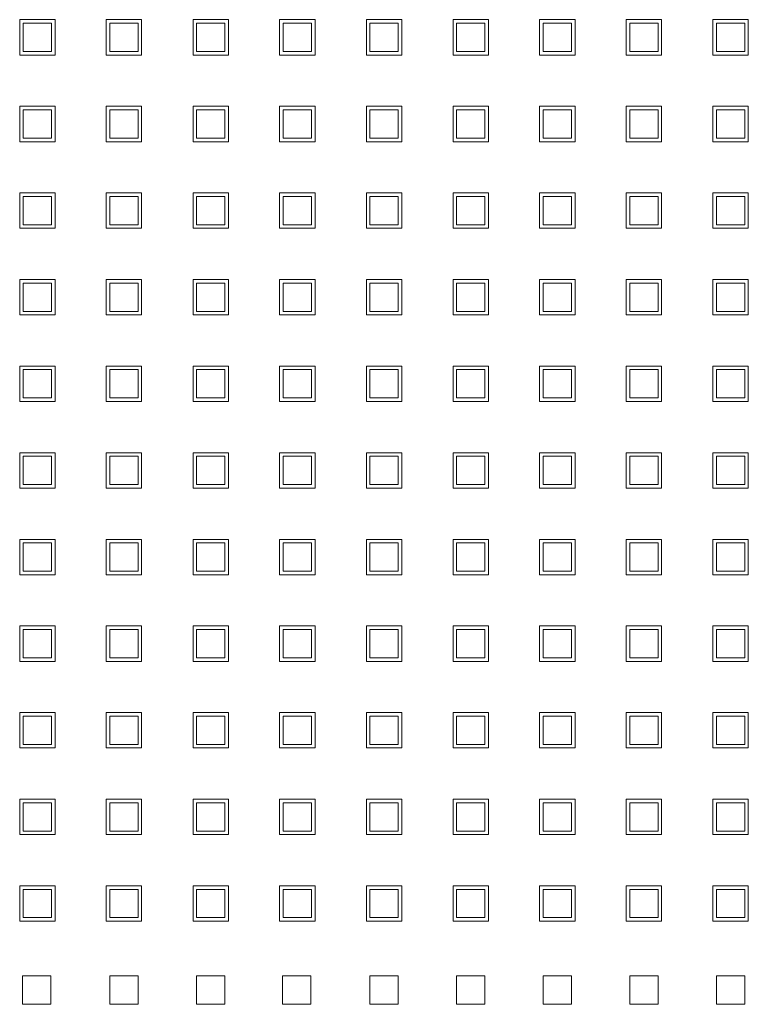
# Model space of a CAD drawing. Header units: millimetres. Extents: x -5941 to 19721, y -9230 to 6433.
# Tile 118 of 204: x 5866 to 5877, y -3440 to -3427. Entities that reach past the tile are written whole.
import ezdxf

# ---------------------------------------------------------------- set-up
doc = ezdxf.new("R2010")
doc.units = ezdxf.units.MM
doc.layers.add('GL-urzadzenia', color=6, linetype='Continuous', lineweight=20)

# ---------------------------------------------------------------- blocks, each defined once
blk = doc.blocks.new('RSen_55_ME_FB_SOg - fxza50a2veb - fully flat decoration panel - SH_daikin_tbq - standard-4997338-bottom')
at = {"lineweight": 18}
for p, q in [((-26.91, -39.24), (-26.91, -34.24)), ((-26.91, -34.24), (-21.91, -34.24)), ((-22.41, -34.74), (-26.41, -34.74)), ((-26.41, -34.74), (-26.41, -38.74)), ((-22.41, -38.74), (-22.41, -34.74)), ((-21.91, -34.24), (-21.91, -39.24)), ((-14.71, -39.24), (-14.71, -34.24)), ((-14.71, -34.24), (-9.71, -34.24)), ((-10.18, -34.74), (-14.18, -34.74)), ((-14.18, -34.74), (-14.18, -38.74)), ((-10.18, -38.74), (-10.18, -34.74)), ((-9.71, -34.24), (-9.71, -39.24)), ((-2.45, -34.24), (2.55, -34.24)), ((-2.45, -39.24), (-2.45, -34.24)), ((2.05, -34.74), (-1.95, -34.74)), ((-1.95, -34.74), (-1.95, -38.74)), ((2.05, -38.74), (2.05, -34.74)), ((2.55, -34.24), (2.55, -39.24)), ((9.78, -34.24), (14.78, -34.24)), ((9.78, -39.24), (9.78, -34.24)), ((14.28, -34.74), (10.28, -34.74)), ((10.28, -34.74), (10.28, -38.74)), ((14.28, -38.74), (14.28, -34.74)), ((14.78, -34.24), (14.78, -39.24)), ((22.04, -34.24), (27.04, -34.24)), ((22.04, -39.24), (22.04, -34.24)), ((26.51, -34.74), (22.51, -34.74)), ((22.51, -34.74), (22.51, -38.74)), ((26.51, -38.74), (26.51, -34.74)), ((27.04, -34.24), (27.04, -39.24)), ((34.27, -34.24), (39.27, -34.24)), ((34.27, -39.24), (34.27, -34.24)), ((38.74, -34.74), (34.74, -34.74)), ((34.74, -34.74), (34.74, -38.74)), ((38.74, -38.74), (38.74, -34.74)), ((39.27, -34.24), (39.27, -39.24)), ((46.47, -39.24), (46.47, -34.24)), ((46.47, -34.24), (51.47, -34.24)), ((50.97, -34.74), (46.97, -34.74)), ((46.97, -34.74), (46.97, -38.74)), ((50.97, -38.74), (50.97, -34.74)), ((51.47, -34.24), (51.47, -39.24)), ((58.67, -39.24), (58.67, -34.24)), ((58.67, -34.24), (63.67, -34.24)), ((63.2, -34.74), (59.2, -34.74)), ((59.2, -34.74), (59.2, -38.74)), ((63.2, -38.74), (63.2, -34.74)), ((63.67, -34.24), (63.67, -39.24)), ((70.93, -34.24), (75.93, -34.24)), ((70.93, -39.24), (70.93, -34.24)), ((75.43, -34.74), (71.43, -34.74)), ((71.43, -34.74), (71.43, -38.74)), ((75.43, -38.74), (75.43, -34.74)), ((75.93, -34.24), (75.93, -39.24)), ((-26.41, -38.74), (-22.41, -38.74)), ((-14.18, -38.74), (-10.18, -38.74)), ((-1.95, -38.74), (2.05, -38.74)), ((10.28, -38.74), (14.28, -38.74)), ((22.51, -38.74), (26.51, -38.74)), ((34.74, -38.74), (38.74, -38.74)), ((46.97, -38.74), (50.97, -38.74)), ((59.2, -38.74), (63.2, -38.74)), ((71.43, -38.74), (75.43, -38.74)), ((-21.91, -39.24), (-26.91, -39.24)), ((-9.71, -39.24), (-14.71, -39.24)), ((2.55, -39.24), (-2.45, -39.24)), ((14.78, -39.24), (9.78, -39.24)), ((27.04, -39.24), (22.04, -39.24)), ((39.27, -39.24), (34.27, -39.24)), ((51.47, -39.24), (46.47, -39.24)), ((63.67, -39.24), (58.67, -39.24)), ((75.93, -39.24), (70.93, -39.24)), ((-26.91, -51.47), (-26.91, -46.47)), ((-26.91, -46.47), (-21.91, -46.47)), ((-22.41, -46.97), (-26.41, -46.97)), ((-26.41, -46.97), (-26.41, -50.97)), ((-22.41, -50.97), (-22.41, -46.97)), ((-21.91, -46.47), (-21.91, -51.47)), ((-14.71, -51.47), (-14.71, -46.47)), ((-14.71, -46.47), (-9.71, -46.47)), ((-10.18, -46.97), (-14.18, -46.97)), ((-14.18, -46.97), (-14.18, -50.97)), ((-10.18, -50.97), (-10.18, -46.97)), ((-9.71, -46.47), (-9.71, -51.47)), ((-2.45, -46.47), (2.55, -46.47)), ((-2.45, -51.47), (-2.45, -46.47)), ((2.05, -46.97), (-1.95, -46.97)), ((-1.95, -46.97), (-1.95, -50.97)), ((2.05, -50.97), (2.05, -46.97)), ((2.55, -46.47), (2.55, -51.47)), ((9.78, -46.47), (14.78, -46.47)), ((9.78, -51.47), (9.78, -46.47)), ((14.28, -46.97), (10.28, -46.97)), ((10.28, -46.97), (10.28, -50.97)), ((14.28, -50.97), (14.28, -46.97)), ((14.78, -46.47), (14.78, -51.47)), ((22.04, -46.47), (27.04, -46.47)), ((22.04, -51.47), (22.04, -46.47)), ((26.51, -46.97), (22.51, -46.97)), ((22.51, -46.97), (22.51, -50.97)), ((26.51, -50.97), (26.51, -46.97)), ((27.04, -46.47), (27.04, -51.47)), ((34.27, -46.47), (39.27, -46.47)), ((34.27, -51.47), (34.27, -46.47)), ((38.74, -46.97), (34.74, -46.97)), ((34.74, -46.97), (34.74, -50.97)), ((38.74, -50.97), (38.74, -46.97)), ((39.27, -46.47), (39.27, -51.47)), ((46.47, -51.47), (46.47, -46.47)), ((46.47, -46.47), (51.47, -46.47)), ((50.97, -46.97), (46.97, -46.97)), ((46.97, -46.97), (46.97, -50.97)), ((50.97, -50.97), (50.97, -46.97)), ((51.47, -46.47), (51.47, -51.47)), ((58.67, -51.47), (58.67, -46.47)), ((58.67, -46.47), (63.67, -46.47)), ((63.2, -46.97), (59.2, -46.97)), ((59.2, -46.97), (59.2, -50.97)), ((63.2, -50.97), (63.2, -46.97)), ((63.67, -46.47), (63.67, -51.47)), ((70.93, -46.47), (75.93, -46.47)), ((70.93, -51.47), (70.93, -46.47)), ((75.43, -46.97), (71.43, -46.97)), ((71.43, -46.97), (71.43, -50.97)), ((75.43, -50.97), (75.43, -46.97)), ((75.93, -46.47), (75.93, -51.47)), ((-26.41, -50.97), (-22.41, -50.97)), ((-14.18, -50.97), (-10.18, -50.97)), ((-1.95, -50.97), (2.05, -50.97)), ((10.28, -50.97), (14.28, -50.97)), ((22.51, -50.97), (26.51, -50.97)), ((34.74, -50.97), (38.74, -50.97)), ((46.97, -50.97), (50.97, -50.97)), ((59.2, -50.97), (63.2, -50.97)), ((71.43, -50.97), (75.43, -50.97)), ((-21.91, -51.47), (-26.91, -51.47)), ((-9.71, -51.47), (-14.71, -51.47)), ((2.55, -51.47), (-2.45, -51.47)), ((14.78, -51.47), (9.78, -51.47)), ((27.04, -51.47), (22.04, -51.47)), ((39.27, -51.47), (34.27, -51.47)), ((51.47, -51.47), (46.47, -51.47)), ((63.67, -51.47), (58.67, -51.47)), ((75.93, -51.47), (70.93, -51.47)), ((-26.91, -63.7), (-26.91, -58.7)), ((-26.91, -58.7), (-21.91, -58.7)), ((-22.41, -59.2), (-26.41, -59.2)), ((-26.41, -59.2), (-26.41, -63.2)), ((-22.41, -63.2), (-22.41, -59.2)), ((-21.91, -58.7), (-21.91, -63.7)), ((-14.71, -63.7), (-14.71, -58.7)), ((-14.71, -58.7), (-9.71, -58.7)), ((-10.18, -59.2), (-14.18, -59.2)), ((-14.18, -59.2), (-14.18, -63.2)), ((-10.18, -63.2), (-10.18, -59.2)), ((-9.71, -58.7), (-9.71, -63.7)), ((-2.45, -58.7), (2.55, -58.7)), ((-2.45, -63.7), (-2.45, -58.7)), ((2.05, -59.2), (-1.95, -59.2)), ((-1.95, -59.2), (-1.95, -63.2)), ((2.05, -63.2), (2.05, -59.2)), ((2.55, -58.7), (2.55, -63.7)), ((9.78, -58.7), (14.78, -58.7)), ((9.78, -63.7), (9.78, -58.7)), ((14.28, -59.2), (10.28, -59.2)), ((10.28, -59.2), (10.28, -63.2)), ((14.28, -63.2), (14.28, -59.2)), ((14.78, -58.7), (14.78, -63.7)), ((22.04, -58.7), (27.04, -58.7)), ((22.04, -63.7), (22.04, -58.7)), ((26.51, -59.2), (22.51, -59.2)), ((22.51, -59.2), (22.51, -63.2)), ((26.51, -63.2), (26.51, -59.2)), ((27.04, -58.7), (27.04, -63.7)), ((34.27, -58.7), (39.27, -58.7)), ((34.27, -63.7), (34.27, -58.7)), ((38.74, -59.2), (34.74, -59.2)), ((34.74, -59.2), (34.74, -63.2)), ((38.74, -63.2), (38.74, -59.2)), ((39.27, -58.7), (39.27, -63.7)), ((46.47, -63.7), (46.47, -58.7)), ((46.47, -58.7), (51.47, -58.7)), ((50.97, -59.2), (46.97, -59.2)), ((46.97, -59.2), (46.97, -63.2)), ((50.97, -63.2), (50.97, -59.2)), ((51.47, -58.7), (51.47, -63.7)), ((58.67, -63.7), (58.67, -58.7)), ((58.67, -58.7), (63.67, -58.7)), ((63.2, -59.2), (59.2, -59.2)), ((59.2, -59.2), (59.2, -63.2)), ((63.2, -63.2), (63.2, -59.2)), ((63.67, -58.7), (63.67, -63.7)), ((70.93, -58.7), (75.93, -58.7)), ((70.93, -63.7), (70.93, -58.7)), ((75.43, -59.2), (71.43, -59.2)), ((71.43, -59.2), (71.43, -63.2)), ((75.43, -63.2), (75.43, -59.2)), ((75.93, -58.7), (75.93, -63.7)), ((-21.91, -63.7), (-26.91, -63.7)), ((-26.41, -63.2), (-22.41, -63.2)), ((-9.71, -63.7), (-14.71, -63.7)), ((-14.18, -63.2), (-10.18, -63.2)), ((2.55, -63.7), (-2.45, -63.7)), ((-1.95, -63.2), (2.05, -63.2)), ((14.78, -63.7), (9.78, -63.7)), ((10.28, -63.2), (14.28, -63.2)), ((27.04, -63.7), (22.04, -63.7)), ((22.51, -63.2), (26.51, -63.2)), ((39.27, -63.7), (34.27, -63.7)), ((34.74, -63.2), (38.74, -63.2)), ((51.47, -63.7), (46.47, -63.7)), ((46.97, -63.2), (50.97, -63.2)), ((63.67, -63.7), (58.67, -63.7)), ((59.2, -63.2), (63.2, -63.2)), ((75.93, -63.7), (70.93, -63.7)), ((71.43, -63.2), (75.43, -63.2)), ((-26.91, -75.93), (-26.91, -70.93)), ((-26.91, -70.93), (-21.91, -70.93)), ((-22.41, -71.43), (-26.41, -71.43)), ((-26.41, -71.43), (-26.41, -75.43)), ((-22.41, -75.43), (-22.41, -71.43)), ((-21.91, -70.93), (-21.91, -75.93)), ((-14.71, -75.93), (-14.71, -70.93)), ((-14.71, -70.93), (-9.71, -70.93)), ((-10.18, -71.43), (-14.18, -71.43)), ((-14.18, -71.43), (-14.18, -75.43)), ((-10.18, -75.43), (-10.18, -71.43)), ((-9.71, -70.93), (-9.71, -75.93)), ((-2.45, -70.93), (2.55, -70.93)), ((-2.45, -75.93), (-2.45, -70.93)), ((2.05, -71.43), (-1.95, -71.43)), ((-1.95, -71.43), (-1.95, -75.43)), ((2.05, -75.43), (2.05, -71.43)), ((2.55, -70.93), (2.55, -75.93)), ((9.78, -70.93), (14.78, -70.93)), ((9.78, -75.93), (9.78, -70.93)), ((14.28, -71.43), (10.28, -71.43)), ((10.28, -71.43), (10.28, -75.43)), ((14.28, -75.43), (14.28, -71.43)), ((14.78, -70.93), (14.78, -75.93)), ((22.04, -70.93), (27.04, -70.93)), ((22.04, -75.93), (22.04, -70.93)), ((26.51, -71.43), (22.51, -71.43)), ((22.51, -71.43), (22.51, -75.43)), ((26.51, -75.43), (26.51, -71.43)), ((27.04, -70.93), (27.04, -75.93)), ((34.27, -70.93), (39.27, -70.93)), ((34.27, -75.93), (34.27, -70.93)), ((38.74, -71.43), (34.74, -71.43)), ((34.74, -71.43), (34.74, -75.43)), ((38.74, -75.43), (38.74, -71.43)), ((39.27, -70.93), (39.27, -75.93)), ((46.47, -75.93), (46.47, -70.93)), ((46.47, -70.93), (51.47, -70.93)), ((50.97, -71.43), (46.97, -71.43)), ((46.97, -71.43), (46.97, -75.43)), ((50.97, -75.43), (50.97, -71.43)), ((51.47, -70.93), (51.47, -75.93)), ((58.67, -75.93), (58.67, -70.93)), ((58.67, -70.93), (63.67, -70.93)), ((63.2, -71.43), (59.2, -71.43)), ((59.2, -71.43), (59.2, -75.43)), ((63.2, -75.43), (63.2, -71.43)), ((63.67, -70.93), (63.67, -75.93)), ((70.93, -70.93), (75.93, -70.93)), ((70.93, -75.93), (70.93, -70.93)), ((75.43, -71.43), (71.43, -71.43)), ((71.43, -71.43), (71.43, -75.43)), ((75.43, -75.43), (75.43, -71.43)), ((75.93, -70.93), (75.93, -75.93)), ((-21.91, -75.93), (-26.91, -75.93)), ((-26.41, -75.43), (-22.41, -75.43)), ((-9.71, -75.93), (-14.71, -75.93)), ((-14.18, -75.43), (-10.18, -75.43)), ((2.55, -75.93), (-2.45, -75.93)), ((-1.95, -75.43), (2.05, -75.43)), ((14.78, -75.93), (9.78, -75.93)), ((10.28, -75.43), (14.28, -75.43)), ((27.04, -75.93), (22.04, -75.93)), ((22.51, -75.43), (26.51, -75.43)), ((39.27, -75.93), (34.27, -75.93)), ((34.74, -75.43), (38.74, -75.43)), ((51.47, -75.93), (46.47, -75.93)), ((46.97, -75.43), (50.97, -75.43)), ((63.67, -75.93), (58.67, -75.93)), ((59.2, -75.43), (63.2, -75.43)), ((75.93, -75.93), (70.93, -75.93)), ((71.43, -75.43), (75.43, -75.43)), ((-26.91, -88.16), (-26.91, -83.16)), ((-26.91, -83.16), (-21.91, -83.16)), ((-21.91, -83.16), (-21.91, -88.16)), ((-14.71, -88.16), (-14.71, -83.16)), ((-14.71, -83.16), (-9.71, -83.16)), ((-9.71, -83.16), (-9.71, -88.16)), ((-2.45, -83.16), (2.55, -83.16)), ((-2.45, -88.16), (-2.45, -83.16)), ((2.55, -83.16), (2.55, -88.16)), ((9.78, -83.16), (14.78, -83.16)), ((9.78, -88.16), (9.78, -83.16)), ((14.78, -83.16), (14.78, -88.16)), ((22.04, -83.16), (27.04, -83.16)), ((22.04, -88.16), (22.04, -83.16)), ((27.04, -83.16), (27.04, -88.16)), ((34.27, -83.16), (39.27, -83.16)), ((34.27, -88.16), (34.27, -83.16)), ((39.27, -83.16), (39.27, -88.16)), ((46.47, -88.16), (46.47, -83.16)), ((46.47, -83.16), (51.47, -83.16)), ((51.47, -83.16), (51.47, -88.16)), ((58.67, -88.16), (58.67, -83.16)), ((58.67, -83.16), (63.67, -83.16)), ((63.67, -83.16), (63.67, -88.16)), ((70.93, -83.16), (75.93, -83.16)), ((70.93, -88.16), (70.93, -83.16)), ((75.93, -83.16), (75.93, -88.16)), ((-22.41, -83.66), (-26.41, -83.66)), ((-26.41, -83.66), (-26.41, -87.66)), ((-22.41, -87.66), (-22.41, -83.66)), ((-10.18, -83.66), (-14.18, -83.66)), ((-14.18, -83.66), (-14.18, -87.66)), ((-10.18, -87.66), (-10.18, -83.66)), ((2.05, -83.66), (-1.95, -83.66)), ((-1.95, -83.66), (-1.95, -87.66)), ((2.05, -87.66), (2.05, -83.66)), ((14.28, -83.66), (10.28, -83.66)), ((10.28, -83.66), (10.28, -87.66)), ((14.28, -87.66), (14.28, -83.66)), ((26.51, -83.66), (22.51, -83.66)), ((22.51, -83.66), (22.51, -87.66)), ((26.51, -87.66), (26.51, -83.66)), ((38.74, -83.66), (34.74, -83.66)), ((34.74, -83.66), (34.74, -87.66)), ((38.74, -87.66), (38.74, -83.66)), ((50.97, -83.66), (46.97, -83.66)), ((46.97, -83.66), (46.97, -87.66)), ((50.97, -87.66), (50.97, -83.66)), ((63.2, -83.66), (59.2, -83.66)), ((59.2, -83.66), (59.2, -87.66)), ((63.2, -87.66), (63.2, -83.66)), ((75.43, -83.66), (71.43, -83.66)), ((71.43, -83.66), (71.43, -87.66)), ((75.43, -87.66), (75.43, -83.66)), ((-21.91, -88.16), (-26.91, -88.16)), ((-26.41, -87.66), (-22.41, -87.66)), ((-9.71, -88.16), (-14.71, -88.16)), ((-14.18, -87.66), (-10.18, -87.66)), ((2.55, -88.16), (-2.45, -88.16)), ((-1.95, -87.66), (2.05, -87.66)), ((14.78, -88.16), (9.78, -88.16)), ((10.28, -87.66), (14.28, -87.66)), ((27.04, -88.16), (22.04, -88.16)), ((22.51, -87.66), (26.51, -87.66)), ((39.27, -88.16), (34.27, -88.16)), ((34.74, -87.66), (38.74, -87.66)), ((51.47, -88.16), (46.47, -88.16)), ((46.97, -87.66), (50.97, -87.66)), ((63.67, -88.16), (58.67, -88.16)), ((59.2, -87.66), (63.2, -87.66)), ((75.93, -88.16), (70.93, -88.16)), ((71.43, -87.66), (75.43, -87.66)), ((-26.91, -100.39), (-26.91, -95.39)), ((-26.91, -95.39), (-21.91, -95.39)), ((-22.41, -95.89), (-26.41, -95.89)), ((-26.41, -95.89), (-26.41, -99.89)), ((-22.41, -99.89), (-22.41, -95.89)), ((-21.91, -95.39), (-21.91, -100.39)), ((-14.71, -100.39), (-14.71, -95.39)), ((-14.71, -95.39), (-9.71, -95.39)), ((-10.18, -95.89), (-14.18, -95.89)), ((-14.18, -95.89), (-14.18, -99.89)), ((-10.18, -99.89), (-10.18, -95.89)), ((-9.71, -95.39), (-9.71, -100.39)), ((-2.45, -95.39), (2.55, -95.39)), ((-2.45, -100.39), (-2.45, -95.39)), ((2.05, -95.89), (-1.95, -95.89)), ((-1.95, -95.89), (-1.95, -99.89)), ((2.05, -99.89), (2.05, -95.89)), ((2.55, -95.39), (2.55, -100.39)), ((9.78, -95.39), (14.78, -95.39)), ((9.78, -100.39), (9.78, -95.39)), ((14.28, -95.89), (10.28, -95.89)), ((10.28, -95.89), (10.28, -99.89)), ((14.28, -99.89), (14.28, -95.89)), ((14.78, -95.39), (14.78, -100.39)), ((22.04, -95.39), (27.04, -95.39)), ((22.04, -100.39), (22.04, -95.39)), ((26.51, -95.89), (22.51, -95.89)), ((22.51, -95.89), (22.51, -99.89)), ((26.51, -99.89), (26.51, -95.89)), ((27.04, -95.39), (27.04, -100.39)), ((34.27, -95.39), (39.27, -95.39)), ((34.27, -100.39), (34.27, -95.39)), ((38.74, -95.89), (34.74, -95.89)), ((34.74, -95.89), (34.74, -99.89)), ((38.74, -99.89), (38.74, -95.89)), ((39.27, -95.39), (39.27, -100.39)), ((46.47, -100.39), (46.47, -95.39)), ((46.47, -95.39), (51.47, -95.39)), ((50.97, -95.89), (46.97, -95.89)), ((46.97, -95.89), (46.97, -99.89)), ((50.97, -99.89), (50.97, -95.89)), ((51.47, -95.39), (51.47, -100.39)), ((58.67, -100.39), (58.67, -95.39)), ((58.67, -95.39), (63.67, -95.39)), ((63.2, -95.89), (59.2, -95.89)), ((59.2, -95.89), (59.2, -99.89)), ((63.2, -99.89), (63.2, -95.89)), ((63.67, -95.39), (63.67, -100.39)), ((70.93, -95.39), (75.93, -95.39)), ((70.93, -100.39), (70.93, -95.39)), ((75.43, -95.89), (71.43, -95.89)), ((71.43, -95.89), (71.43, -99.89)), ((75.43, -99.89), (75.43, -95.89)), ((75.93, -95.39), (75.93, -100.39)), ((-26.41, -99.89), (-22.41, -99.89)), ((-14.18, -99.89), (-10.18, -99.89)), ((-1.95, -99.89), (2.05, -99.89)), ((10.28, -99.89), (14.28, -99.89)), ((22.51, -99.89), (26.51, -99.89)), ((34.74, -99.89), (38.74, -99.89)), ((46.97, -99.89), (50.97, -99.89)), ((59.2, -99.89), (63.2, -99.89)), ((71.43, -99.89), (75.43, -99.89)), ((-21.91, -100.39), (-26.91, -100.39)), ((-9.71, -100.39), (-14.71, -100.39)), ((2.55, -100.39), (-2.45, -100.39)), ((14.78, -100.39), (9.78, -100.39)), ((27.04, -100.39), (22.04, -100.39)), ((39.27, -100.39), (34.27, -100.39)), ((51.47, -100.39), (46.47, -100.39)), ((63.67, -100.39), (58.67, -100.39)), ((75.93, -100.39), (70.93, -100.39)), ((-26.91, -112.62), (-26.91, -107.62)), ((-26.91, -107.62), (-21.91, -107.62)), ((-22.41, -108.12), (-26.41, -108.12)), ((-26.41, -108.12), (-26.41, -112.12)), ((-22.41, -112.12), (-22.41, -108.12)), ((-21.91, -107.62), (-21.91, -112.62)), ((-14.71, -112.62), (-14.71, -107.62)), ((-14.71, -107.62), (-9.71, -107.62)), ((-10.18, -108.12), (-14.18, -108.12)), ((-14.18, -108.12), (-14.18, -112.12)), ((-10.18, -112.12), (-10.18, -108.12)), ((-9.71, -107.62), (-9.71, -112.62)), ((-2.45, -107.62), (2.55, -107.62)), ((-2.45, -112.62), (-2.45, -107.62)), ((2.05, -108.12), (-1.95, -108.12)), ((-1.95, -108.12), (-1.95, -112.12)), ((2.05, -112.12), (2.05, -108.12)), ((2.55, -107.62), (2.55, -112.62)), ((9.78, -107.62), (14.78, -107.62)), ((9.78, -112.62), (9.78, -107.62)), ((14.28, -108.12), (10.28, -108.12)), ((10.28, -108.12), (10.28, -112.12)), ((14.28, -112.12), (14.28, -108.12)), ((14.78, -107.62), (14.78, -112.62)), ((22.04, -107.62), (27.04, -107.62)), ((22.04, -112.62), (22.04, -107.62)), ((26.51, -108.12), (22.51, -108.12)), ((22.51, -108.12), (22.51, -112.12)), ((26.51, -112.12), (26.51, -108.12)), ((27.04, -107.62), (27.04, -112.62)), ((34.27, -107.62), (39.27, -107.62)), ((34.27, -112.62), (34.27, -107.62)), ((38.74, -108.12), (34.74, -108.12)), ((34.74, -108.12), (34.74, -112.12)), ((38.74, -112.12), (38.74, -108.12)), ((39.27, -107.62), (39.27, -112.62)), ((46.47, -112.62), (46.47, -107.62)), ((46.47, -107.62), (51.47, -107.62)), ((50.97, -108.12), (46.97, -108.12)), ((46.97, -108.12), (46.97, -112.12)), ((50.97, -112.12), (50.97, -108.12)), ((51.47, -107.62), (51.47, -112.62)), ((58.67, -112.62), (58.67, -107.62)), ((58.67, -107.62), (63.67, -107.62)), ((63.2, -108.12), (59.2, -108.12)), ((59.2, -108.12), (59.2, -112.12)), ((63.2, -112.12), (63.2, -108.12)), ((63.67, -107.62), (63.67, -112.62)), ((70.93, -107.62), (75.93, -107.62)), ((70.93, -112.62), (70.93, -107.62)), ((75.43, -108.12), (71.43, -108.12)), ((71.43, -108.12), (71.43, -112.12)), ((75.43, -112.12), (75.43, -108.12)), ((75.93, -107.62), (75.93, -112.62)), ((-26.41, -112.12), (-22.41, -112.12)), ((-14.18, -112.12), (-10.18, -112.12)), ((-1.95, -112.12), (2.05, -112.12)), ((10.28, -112.12), (14.28, -112.12)), ((22.51, -112.12), (26.51, -112.12)), ((34.74, -112.12), (38.74, -112.12)), ((46.97, -112.12), (50.97, -112.12)), ((59.2, -112.12), (63.2, -112.12)), ((71.43, -112.12), (75.43, -112.12)), ((-21.91, -112.62), (-26.91, -112.62)), ((-9.71, -112.62), (-14.71, -112.62)), ((2.55, -112.62), (-2.45, -112.62)), ((14.78, -112.62), (9.78, -112.62)), ((27.04, -112.62), (22.04, -112.62)), ((39.27, -112.62), (34.27, -112.62)), ((51.47, -112.62), (46.47, -112.62)), ((63.67, -112.62), (58.67, -112.62)), ((75.93, -112.62), (70.93, -112.62)), ((-26.91, -124.85), (-26.91, -119.85)), ((-26.91, -119.85), (-21.91, -119.85)), ((-22.41, -120.35), (-26.41, -120.35)), ((-26.41, -120.35), (-26.41, -124.35)), ((-22.41, -124.35), (-22.41, -120.35)), ((-21.91, -119.85), (-21.91, -124.85)), ((-14.71, -124.85), (-14.71, -119.85)), ((-14.71, -119.85), (-9.71, -119.85)), ((-10.18, -120.35), (-14.18, -120.35)), ((-14.18, -120.35), (-14.18, -124.35)), ((-10.18, -124.35), (-10.18, -120.35)), ((-9.71, -119.85), (-9.71, -124.85)), ((-2.45, -119.85), (2.55, -119.85)), ((-2.45, -124.85), (-2.45, -119.85)), ((2.05, -120.35), (-1.95, -120.35)), ((-1.95, -120.35), (-1.95, -124.35)), ((2.05, -124.35), (2.05, -120.35)), ((2.55, -119.85), (2.55, -124.85)), ((9.78, -119.85), (14.78, -119.85)), ((9.78, -124.85), (9.78, -119.85)), ((14.28, -120.35), (10.28, -120.35)), ((10.28, -120.35), (10.28, -124.35)), ((14.28, -124.35), (14.28, -120.35)), ((14.78, -119.85), (14.78, -124.85)), ((22.04, -119.85), (27.04, -119.85)), ((22.04, -124.85), (22.04, -119.85)), ((26.51, -120.35), (22.51, -120.35)), ((22.51, -120.35), (22.51, -124.35)), ((26.51, -124.35), (26.51, -120.35)), ((27.04, -119.85), (27.04, -124.85)), ((34.27, -119.85), (39.27, -119.85)), ((34.27, -124.85), (34.27, -119.85)), ((38.74, -120.35), (34.74, -120.35)), ((34.74, -120.35), (34.74, -124.35)), ((38.74, -124.35), (38.74, -120.35)), ((39.27, -119.85), (39.27, -124.85)), ((46.47, -124.85), (46.47, -119.85)), ((46.47, -119.85), (51.47, -119.85)), ((50.97, -120.35), (46.97, -120.35)), ((46.97, -120.35), (46.97, -124.35)), ((50.97, -124.35), (50.97, -120.35)), ((51.47, -119.85), (51.47, -124.85)), ((58.67, -124.85), (58.67, -119.85)), ((58.67, -119.85), (63.67, -119.85)), ((63.2, -120.35), (59.2, -120.35)), ((59.2, -120.35), (59.2, -124.35)), ((63.2, -124.35), (63.2, -120.35)), ((63.67, -119.85), (63.67, -124.85)), ((70.93, -119.85), (75.93, -119.85)), ((70.93, -124.85), (70.93, -119.85)), ((75.43, -120.35), (71.43, -120.35)), ((71.43, -120.35), (71.43, -124.35)), ((75.43, -124.35), (75.43, -120.35)), ((75.93, -119.85), (75.93, -124.85)), ((-21.91, -124.85), (-26.91, -124.85)), ((-26.41, -124.35), (-22.41, -124.35)), ((-9.71, -124.85), (-14.71, -124.85)), ((-14.18, -124.35), (-10.18, -124.35)), ((2.55, -124.85), (-2.45, -124.85)), ((-1.95, -124.35), (2.05, -124.35)), ((14.78, -124.85), (9.78, -124.85)), ((10.28, -124.35), (14.28, -124.35)), ((27.04, -124.85), (22.04, -124.85)), ((22.51, -124.35), (26.51, -124.35)), ((39.27, -124.85), (34.27, -124.85)), ((34.74, -124.35), (38.74, -124.35)), ((51.47, -124.85), (46.47, -124.85)), ((46.97, -124.35), (50.97, -124.35)), ((63.67, -124.85), (58.67, -124.85)), ((59.2, -124.35), (63.2, -124.35)), ((75.93, -124.85), (70.93, -124.85)), ((71.43, -124.35), (75.43, -124.35)), ((-26.91, -137.08), (-26.91, -132.08)), ((-26.91, -132.08), (-21.91, -132.08)), ((-22.41, -132.58), (-26.41, -132.58)), ((-26.41, -132.58), (-26.41, -136.58)), ((-22.41, -136.58), (-22.41, -132.58)), ((-21.91, -132.08), (-21.91, -137.08)), ((-14.71, -137.08), (-14.71, -132.08)), ((-14.71, -132.08), (-9.71, -132.08)), ((-10.18, -132.58), (-14.18, -132.58)), ((-14.18, -132.58), (-14.18, -136.58)), ((-10.18, -136.58), (-10.18, -132.58)), ((-9.71, -132.08), (-9.71, -137.08)), ((-2.45, -132.08), (2.55, -132.08)), ((-2.45, -137.08), (-2.45, -132.08)), ((2.05, -132.58), (-1.95, -132.58)), ((-1.95, -132.58), (-1.95, -136.58)), ((2.05, -136.58), (2.05, -132.58)), ((2.55, -132.08), (2.55, -137.08)), ((9.78, -132.08), (14.78, -132.08)), ((9.78, -137.08), (9.78, -132.08)), ((14.28, -132.58), (10.28, -132.58)), ((10.28, -132.58), (10.28, -136.58)), ((14.28, -136.58), (14.28, -132.58)), ((14.78, -132.08), (14.78, -137.08)), ((22.04, -132.08), (27.04, -132.08)), ((22.04, -137.08), (22.04, -132.08)), ((26.51, -132.58), (22.51, -132.58)), ((22.51, -132.58), (22.51, -136.58)), ((26.51, -136.58), (26.51, -132.58)), ((27.04, -132.08), (27.04, -137.08)), ((34.27, -132.08), (39.27, -132.08)), ((34.27, -137.08), (34.27, -132.08)), ((38.74, -132.58), (34.74, -132.58)), ((34.74, -132.58), (34.74, -136.58)), ((38.74, -136.58), (38.74, -132.58)), ((39.27, -132.08), (39.27, -137.08)), ((46.47, -137.08), (46.47, -132.08)), ((46.47, -132.08), (51.47, -132.08)), ((50.97, -132.58), (46.97, -132.58)), ((46.97, -132.58), (46.97, -136.58)), ((50.97, -136.58), (50.97, -132.58)), ((51.47, -132.08), (51.47, -137.08)), ((58.67, -137.08), (58.67, -132.08)), ((58.67, -132.08), (63.67, -132.08)), ((63.2, -132.58), (59.2, -132.58)), ((59.2, -132.58), (59.2, -136.58)), ((63.2, -136.58), (63.2, -132.58)), ((63.67, -132.08), (63.67, -137.08)), ((70.93, -132.08), (75.93, -132.08)), ((70.93, -137.08), (70.93, -132.08)), ((75.43, -132.58), (71.43, -132.58)), ((71.43, -132.58), (71.43, -136.58)), ((75.43, -136.58), (75.43, -132.58)), ((75.93, -132.08), (75.93, -137.08)), ((-21.91, -137.08), (-26.91, -137.08)), ((-26.41, -136.58), (-22.41, -136.58)), ((-9.71, -137.08), (-14.71, -137.08)), ((-14.18, -136.58), (-10.18, -136.58)), ((2.55, -137.08), (-2.45, -137.08)), ((-1.95, -136.58), (2.05, -136.58)), ((14.78, -137.08), (9.78, -137.08)), ((10.28, -136.58), (14.28, -136.58)), ((27.04, -137.08), (22.04, -137.08)), ((22.51, -136.58), (26.51, -136.58)), ((39.27, -137.08), (34.27, -137.08)), ((34.74, -136.58), (38.74, -136.58)), ((51.47, -137.08), (46.47, -137.08)), ((46.97, -136.58), (50.97, -136.58)), ((63.67, -137.08), (58.67, -137.08)), ((59.2, -136.58), (63.2, -136.58)), ((75.93, -137.08), (70.93, -137.08)), ((71.43, -136.58), (75.43, -136.58)), ((-26.91, -149.31), (-26.91, -144.31)), ((-26.91, -144.31), (-21.91, -144.31)), ((-21.91, -144.31), (-21.91, -149.31)), ((-14.71, -149.31), (-14.71, -144.31)), ((-14.71, -144.31), (-9.71, -144.31)), ((-9.71, -144.31), (-9.71, -149.31)), ((-2.45, -144.31), (2.55, -144.31)), ((-2.45, -149.31), (-2.45, -144.31)), ((2.55, -144.31), (2.55, -149.31)), ((9.78, -144.31), (14.78, -144.31)), ((9.78, -149.31), (9.78, -144.31)), ((14.78, -144.31), (14.78, -149.31)), ((22.04, -144.31), (27.04, -144.31)), ((22.04, -149.31), (22.04, -144.31)), ((27.04, -144.31), (27.04, -149.31)), ((34.27, -144.31), (39.27, -144.31)), ((34.27, -149.31), (34.27, -144.31)), ((39.27, -144.31), (39.27, -149.31)), ((46.47, -149.31), (46.47, -144.31)), ((46.47, -144.31), (51.47, -144.31)), ((51.47, -144.31), (51.47, -149.31)), ((58.67, -149.31), (58.67, -144.31)), ((58.67, -144.31), (63.67, -144.31)), ((63.67, -144.31), (63.67, -149.31)), ((70.93, -144.31), (75.93, -144.31)), ((70.93, -149.31), (70.93, -144.31)), ((75.93, -144.31), (75.93, -149.31)), ((-22.41, -144.81), (-26.41, -144.81)), ((-26.41, -144.81), (-26.41, -148.81)), ((-22.41, -148.81), (-22.41, -144.81)), ((-10.18, -144.81), (-14.18, -144.81)), ((-14.18, -144.81), (-14.18, -148.81)), ((-10.18, -148.81), (-10.18, -144.81)), ((2.05, -144.81), (-1.95, -144.81)), ((-1.95, -144.81), (-1.95, -148.81)), ((2.05, -148.81), (2.05, -144.81)), ((14.28, -144.81), (10.28, -144.81)), ((10.28, -144.81), (10.28, -148.81)), ((14.28, -148.81), (14.28, -144.81)), ((26.51, -144.81), (22.51, -144.81)), ((22.51, -144.81), (22.51, -148.81)), ((26.51, -148.81), (26.51, -144.81)), ((38.74, -144.81), (34.74, -144.81)), ((34.74, -144.81), (34.74, -148.81)), ((38.74, -148.81), (38.74, -144.81)), ((50.97, -144.81), (46.97, -144.81)), ((46.97, -144.81), (46.97, -148.81)), ((50.97, -148.81), (50.97, -144.81)), ((63.2, -144.81), (59.2, -144.81)), ((59.2, -144.81), (59.2, -148.81)), ((63.2, -148.81), (63.2, -144.81)), ((75.43, -144.81), (71.43, -144.81)), ((71.43, -144.81), (71.43, -148.81)), ((75.43, -148.81), (75.43, -144.81)), ((-21.91, -149.31), (-26.91, -149.31)), ((-26.41, -148.81), (-22.41, -148.81)), ((-9.71, -149.31), (-14.71, -149.31)), ((-14.18, -148.81), (-10.18, -148.81)), ((2.55, -149.31), (-2.45, -149.31)), ((-1.95, -148.81), (2.05, -148.81)), ((14.78, -149.31), (9.78, -149.31)), ((10.28, -148.81), (14.28, -148.81)), ((27.04, -149.31), (22.04, -149.31)), ((22.51, -148.81), (26.51, -148.81)), ((39.27, -149.31), (34.27, -149.31)), ((34.74, -148.81), (38.74, -148.81)), ((51.47, -149.31), (46.47, -149.31)), ((46.97, -148.81), (50.97, -148.81)), ((63.67, -149.31), (58.67, -149.31)), ((59.2, -148.81), (63.2, -148.81)), ((75.93, -149.31), (70.93, -149.31)), ((71.43, -148.81), (75.43, -148.81)), ((-26.91, -161.54), (-26.91, -156.54)), ((-26.91, -156.54), (-21.91, -156.54)), ((-22.41, -157.04), (-26.41, -157.04)), ((-26.41, -157.04), (-26.41, -161.04)), ((-22.41, -161.04), (-22.41, -157.04)), ((-21.91, -156.54), (-21.91, -161.54)), ((-14.71, -161.54), (-14.71, -156.54)), ((-14.71, -156.54), (-9.71, -156.54)), ((-10.18, -157.04), (-14.18, -157.04)), ((-14.18, -157.04), (-14.18, -161.04)), ((-10.18, -161.04), (-10.18, -157.04)), ((-9.71, -156.54), (-9.71, -161.54)), ((-2.45, -156.54), (2.55, -156.54)), ((-2.45, -161.54), (-2.45, -156.54)), ((2.05, -157.04), (-1.95, -157.04)), ((-1.95, -157.04), (-1.95, -161.04)), ((2.05, -161.04), (2.05, -157.04)), ((2.55, -156.54), (2.55, -161.54)), ((9.78, -156.54), (14.78, -156.54)), ((9.78, -161.54), (9.78, -156.54)), ((14.28, -157.04), (10.28, -157.04)), ((10.28, -157.04), (10.28, -161.04)), ((14.28, -161.04), (14.28, -157.04)), ((14.78, -156.54), (14.78, -161.54)), ((22.04, -156.54), (27.04, -156.54)), ((22.04, -161.54), (22.04, -156.54)), ((26.51, -157.04), (22.51, -157.04)), ((22.51, -157.04), (22.51, -161.04)), ((26.51, -161.04), (26.51, -157.04)), ((27.04, -156.54), (27.04, -161.54)), ((34.27, -156.54), (39.27, -156.54)), ((34.27, -161.54), (34.27, -156.54)), ((38.74, -157.04), (34.74, -157.04)), ((34.74, -157.04), (34.74, -161.04)), ((38.74, -161.04), (38.74, -157.04)), ((39.27, -156.54), (39.27, -161.54)), ((46.47, -161.54), (46.47, -156.54)), ((46.47, -156.54), (51.47, -156.54)), ((50.97, -157.04), (46.97, -157.04)), ((46.97, -157.04), (46.97, -161.04)), ((50.97, -161.04), (50.97, -157.04)), ((51.47, -156.54), (51.47, -161.54)), ((58.67, -161.54), (58.67, -156.54)), ((58.67, -156.54), (63.67, -156.54)), ((63.2, -157.04), (59.2, -157.04)), ((59.2, -157.04), (59.2, -161.04)), ((63.2, -161.04), (63.2, -157.04)), ((63.67, -156.54), (63.67, -161.54)), ((70.93, -156.54), (75.93, -156.54)), ((70.93, -161.54), (70.93, -156.54)), ((75.43, -157.04), (71.43, -157.04)), ((71.43, -157.04), (71.43, -161.04)), ((75.43, -161.04), (75.43, -157.04)), ((75.93, -156.54), (75.93, -161.54)), ((-26.41, -161.04), (-22.41, -161.04)), ((-14.18, -161.04), (-10.18, -161.04)), ((-1.95, -161.04), (2.05, -161.04)), ((10.28, -161.04), (14.28, -161.04)), ((22.51, -161.04), (26.51, -161.04)), ((34.74, -161.04), (38.74, -161.04)), ((46.97, -161.04), (50.97, -161.04)), ((59.2, -161.04), (63.2, -161.04)), ((71.43, -161.04), (75.43, -161.04)), ((-21.91, -161.54), (-26.91, -161.54)), ((-9.71, -161.54), (-14.71, -161.54)), ((2.55, -161.54), (-2.45, -161.54)), ((14.78, -161.54), (9.78, -161.54)), ((27.04, -161.54), (22.04, -161.54)), ((39.27, -161.54), (34.27, -161.54)), ((51.47, -161.54), (46.47, -161.54)), ((63.67, -161.54), (58.67, -161.54)), ((75.93, -161.54), (70.93, -161.54)), ((-26.51, -173.27), (-26.51, -169.27)), ((-26.51, -169.27), (-22.51, -169.27)), ((-22.51, -169.27), (-22.51, -173.27)), ((-14.18, -173.27), (-14.18, -169.27)), ((-14.18, -169.27), (-10.18, -169.27)), ((-10.18, -169.27), (-10.18, -173.27)), ((-1.95, -173.27), (-1.95, -169.27)), ((-1.95, -169.27), (2.05, -169.27)), ((2.05, -169.27), (2.05, -173.27)), ((10.18, -173.27), (10.18, -169.27)), ((10.18, -169.27), (14.18, -169.27)), ((14.18, -169.27), (14.18, -173.27)), ((22.51, -173.27), (22.51, -169.27)), ((22.51, -169.27), (26.51, -169.27)), ((26.51, -169.27), (26.51, -173.27)), ((34.74, -173.27), (34.74, -169.27)), ((34.74, -169.27), (38.74, -169.27)), ((38.74, -169.27), (38.74, -173.27)), ((46.97, -173.27), (46.97, -169.27)), ((46.97, -169.27), (50.97, -169.27)), ((50.97, -169.27), (50.97, -173.27)), ((59.2, -173.27), (59.2, -169.27)), ((59.2, -169.27), (63.2, -169.27)), ((63.2, -169.27), (63.2, -173.27)), ((71.43, -173.27), (71.43, -169.27)), ((71.43, -169.27), (75.43, -169.27)), ((75.43, -169.27), (75.43, -173.27)), ((-22.51, -173.27), (-26.51, -173.27)), ((-10.18, -173.27), (-14.18, -173.27)), ((2.05, -173.27), (-1.95, -173.27)), ((14.18, -173.27), (10.18, -173.27)), ((26.51, -173.27), (22.51, -173.27)), ((38.74, -173.27), (34.74, -173.27)), ((50.97, -173.27), (46.97, -173.27)), ((63.2, -173.27), (59.2, -173.27)), ((75.43, -173.27), (71.43, -173.27))]:
    blk.add_line(p, q, dxfattribs=at)
blk = doc.blocks.new('2658cea6-5bf1-4a8d-8ecb-1a42f1d0a86a')
at = {"lineweight": 18}
blk.add_blockref('RSen_55_ME_FB_SOg - fxza50a2veb - fully flat decoration panel - SH_daikin_tbq - standard-4997338-bottom', (0, 0), dxfattribs=at)
blk = doc.blocks.new('116a95a6-ef70-443d-9a1b-21b416471860')
at = {"layer": 'GL-urzadzenia', "xscale": 0.1, "yscale": 0.1, "zscale": 0.1}
blk.add_blockref('2658cea6-5bf1-4a8d-8ecb-1a42f1d0a86a', (35.05, -31), dxfattribs=at)

msp = doc.modelspace()

# ---------------------------------------------------------------- block references
at = {"layer": 'GL-urzadzenia'}
msp.add_blockref('116a95a6-ef70-443d-9a1b-21b416471860', (5833.982, -3392.085), dxfattribs=at)

doc.saveas('drawing.dxf')
